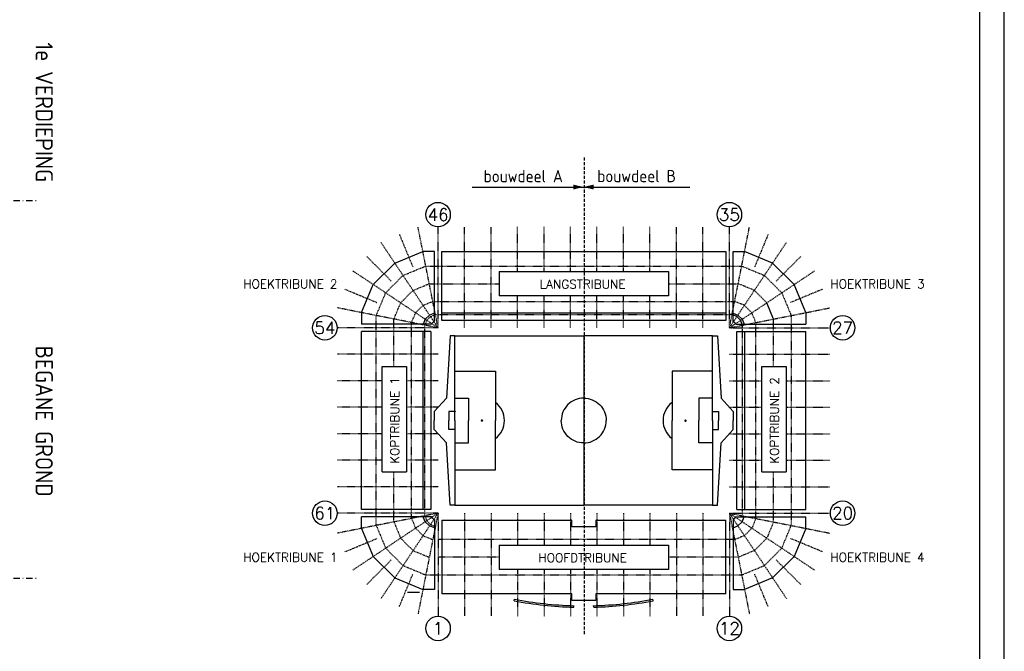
# Model space of a CAD drawing. Extents: x 0 to 594, y 0 to 420.
# Tile 5 of 6: x 393 to 594, y 88 to 217. Entities that reach past the tile are written whole.
import ezdxf
from ezdxf.enums import TextEntityAlignment as Align

# ---------------------------------------------------------------- set-up
doc = ezdxf.new("R2010")
doc.units = 0
doc.header["$LTSCALE"] = 5
doc.header["$MEASUREMENT"] = 0
for name, pattern in [('DASHDOT2', [0.5, 0.25, -0.125, 0, -0.125]), ('DASHED', [3, 1.8, -1.2]), ('HIDDEN2', [0.1875, 0.125, -0.0625])]:
    doc.linetypes.add(name, pattern=pattern)
doc.layers.get('0').update_dxf_attribs({"linetype": 'CONTINUOUS'})
doc.layers.add('19', color=7, linetype='CONTINUOUS')
doc.layers.add('E--L$2A-_KADER', color=7, linetype='CONTINUOUS')
doc.styles.add('ISO', font='isocp.shx')
doc.styles.add('VAR', font='ROMANS')

# ---------------------------------------------------------------- blocks, each defined once
blk = doc.blocks.new('A2')
at = {"layer": 'E--L$2A-_KADER', "color": 2}
blk.add_line((594, 0), (594, 420), dxfattribs=at)
at = {"layer": 'E--L$2A-_KADER', "color": 4}
blk.add_line((589, 5), (589, 415), dxfattribs=at)

msp = doc.modelspace()

# ---------------------------------------------------------------- linework, layer by layer
at = {"linetype": 'HIDDEN2'}
msp.add_line((508.33, 188.79), (508.33, 91.55), dxfattribs=at)
msp.add_line((485.49, 182.76), (529.88, 182.76))
at = {"color": 1, "linetype": 'DASHDOT2'}
for p, q in [((41, 180), (397, 180)), ((41, 103), (397, 103))]:
    msp.add_line(p, q, dxfattribs=at)
at = {"color": 7, "linetype": 'DASHED', "ltscale": 0.005}
for p, q in [((470.67, 173.06), (473.42, 166.43)), ((478.55, 154.05), (474.46, 174.63)), ((478.55, 154.05), (478.55, 174.63)), ((483.95, 154.05), (483.95, 174.63)), ((489.35, 154.05), (489.35, 174.63)), ((494.75, 165.55), (494.75, 174.63)), ((500.15, 165.55), (500.15, 174.63)), ((505.55, 165.55), (505.55, 174.63)), ((510.95, 165.55), (510.95, 174.63)), ((516.35, 165.55), (516.35, 174.63)), ((521.75, 165.55), (521.75, 174.63)), ((527.15, 154.05), (527.15, 174.63)), ((532.55, 154.05), (532.55, 174.63)), ((537.95, 154.05), (537.95, 174.63)), ((537.95, 154.05), (542.04, 174.63)), ((545.83, 173.06), (543.08, 166.43)), ((478.55, 154.05), (466.89, 171.5)), ((537.95, 154.05), (549.61, 171.5)), ((464, 168.6), (469.08, 163.52)), ((471.41, 164.73), (476.04, 166.65)), ((476.04, 166.65), (540.46, 166.65)), ((540.46, 166.65), (545.09, 164.73)), ((552.5, 168.6), (547.42, 163.52)), ((478.55, 154.05), (461.1, 165.71)), ((467.87, 161.19), (471.41, 164.73)), ((537.95, 154.05), (555.4, 165.71)), ((545.09, 164.73), (548.63, 161.19)), ((473.45, 161.68), (476.76, 163.05)), ((476.76, 163.05), (491.03, 163.05)), ((525.53, 163.05), (539.74, 163.05)), ((543.05, 161.68), (539.74, 163.05)), ((459.54, 161.93), (466.17, 159.18)), ((465.95, 156.56), (467.87, 161.19)), ((473.45, 161.68), (470.92, 159.15)), ((543.05, 161.68), (545.58, 159.15)), ((548.63, 161.19), (550.55, 156.56)), ((556.96, 161.93), (550.33, 159.18)), ((469.55, 155.84), (470.92, 159.15)), ((475.49, 158.63), (473.97, 157.11)), ((475.49, 158.63), (477.48, 159.45)), ((477.48, 159.45), (539.02, 159.45)), ((494.75, 154.05), (494.75, 160.55)), ((500.15, 154.05), (500.15, 160.55)), ((505.55, 154.05), (505.55, 160.55)), ((510.95, 154.05), (510.95, 160.55)), ((516.35, 154.05), (516.35, 160.55)), ((521.75, 154.05), (521.75, 160.55)), ((541.01, 158.63), (539.02, 159.45)), ((541.01, 158.63), (542.53, 157.11)), ((478.55, 154.05), (457.97, 158.14)), ((473.15, 155.12), (473.97, 157.11)), ((478.01, 156.75), (538.49, 156.75)), ((537.95, 154.05), (558.53, 158.14)), ((543.35, 155.12), (542.53, 157.11)), ((465.95, 113.74), (465.95, 156.56)), ((469.55, 146.15), (469.55, 155.84)), ((473.15, 115.18), (473.15, 155.12)), ((475.85, 154.59), (476.26, 155.58)), ((475.85, 115.71), (475.85, 154.59)), ((476.26, 155.58), (477.02, 156.34)), ((540.24, 155.58), (539.48, 156.34)), ((540.65, 154.59), (540.24, 155.58)), ((540.65, 115.71), (540.65, 154.59)), ((543.35, 115.18), (543.35, 155.12)), ((546.95, 146.15), (546.95, 155.84)), ((550.55, 156.56), (550.55, 113.74)), ((478.55, 154.05), (457.97, 154.05)), ((537.95, 154.05), (558.53, 154.05)), ((478.55, 148.65), (457.97, 148.65)), ((537.95, 148.65), (558.53, 148.65)), ((467.13, 143.25), (457.97, 143.25)), ((478.55, 143.25), (472.13, 143.25)), ((537.95, 143.25), (544.53, 143.25)), ((549.53, 143.25), (558.53, 143.25)), ((467.13, 137.85), (457.97, 137.85)), ((478.55, 137.85), (472.13, 137.85)), ((537.95, 137.85), (544.53, 137.85)), ((549.53, 137.85), (558.53, 137.85)), ((467.13, 132.45), (457.97, 132.45)), ((478.55, 132.45), (472.13, 132.45)), ((537.95, 132.45), (544.53, 132.45)), ((549.53, 132.45), (558.53, 132.45)), ((467.13, 127.05), (457.97, 127.05)), ((478.55, 127.05), (472.13, 127.05)), ((537.95, 127.05), (544.53, 127.05)), ((549.53, 127.05), (558.53, 127.05)), ((469.55, 114.46), (469.55, 124.65)), ((546.95, 114.46), (546.95, 124.65)), ((478.55, 121.65), (457.97, 121.65)), ((537.95, 121.65), (558.53, 121.65)), ((478.55, 116.25), (457.97, 116.25)), ((478.55, 116.25), (457.97, 112.16)), ((478.55, 116.25), (461.1, 104.59)), ((478.55, 116.25), (466.89, 98.8)), ((469.55, 114.46), (470.92, 111.15)), ((473.15, 115.18), (473.97, 113.19)), ((478.55, 116.25), (474.46, 95.67)), ((475.85, 115.71), (476.26, 114.72)), ((476.26, 114.72), (477.02, 113.96)), ((478.55, 116.25), (478.55, 95.25)), ((483.95, 116.25), (483.95, 95.25)), ((489.35, 116.25), (489.35, 95.25)), ((494.75, 116.25), (494.75, 109.75)), ((500.15, 116.25), (500.15, 109.75)), ((505.55, 116.25), (505.55, 109.75)), ((510.95, 116.25), (510.95, 109.75)), ((516.35, 116.25), (516.35, 109.75)), ((521.75, 116.25), (521.75, 109.75)), ((527.15, 116.25), (527.15, 95.25)), ((532.55, 116.25), (532.55, 95.25)), ((537.95, 116.25), (537.95, 95.25)), ((537.95, 116.25), (542.04, 95.67)), ((537.95, 116.25), (549.61, 98.8)), ((537.95, 116.25), (555.4, 104.59)), ((537.95, 116.25), (558.53, 112.16)), ((537.95, 116.25), (558.53, 116.25)), ((543.35, 115.18), (542.53, 113.19)), ((546.95, 114.46), (545.58, 111.15)), ((465.95, 113.74), (467.87, 109.11)), ((473.97, 113.19), (475.49, 111.67)), ((477.02, 113.96), (478.01, 113.55)), ((542.53, 113.19), (541.01, 111.67)), ((548.63, 109.11), (550.55, 113.74)), ((459.54, 108.37), (466.17, 111.12)), ((470.92, 111.15), (473.45, 108.62)), ((475.49, 111.67), (477.48, 110.85)), ((539.02, 110.85), (478.55, 110.85)), ((541.01, 111.67), (539.02, 110.85)), ((545.58, 111.15), (543.05, 108.62)), ((556.96, 108.37), (550.33, 111.12)), ((467.87, 109.11), (471.41, 105.57)), ((473.45, 108.62), (476.76, 107.25)), ((543.05, 108.62), (539.74, 107.25)), ((545.09, 105.57), (548.63, 109.11)), ((464, 101.7), (469.08, 106.78)), ((491.03, 107.25), (478.55, 107.25)), ((539.74, 107.25), (525.53, 107.25)), ((552.5, 101.7), (547.42, 106.78)), ((471.41, 105.57), (476.04, 103.65)), ((494.75, 104.75), (494.75, 95.25)), ((500.15, 104.75), (500.15, 95.25)), ((505.55, 104.75), (505.55, 95.25)), ((510.95, 104.75), (510.95, 95.25)), ((516.35, 104.75), (516.35, 95.25)), ((521.75, 104.75), (521.75, 95.25)), ((540.46, 103.65), (545.09, 105.57)), ((470.67, 97.24), (473.42, 103.87)), ((476.04, 103.65), (540.46, 103.65)), ((545.83, 97.24), (543.08, 103.87))]:
    msp.add_line(p, q, dxfattribs=at)
at = {"color": 7}
for p, q in [((469.73, 167.26), (475.45, 169.63)), ((477.8, 169.63), (475.45, 169.63)), ((477.8, 155.36), (477.8, 169.63)), ((479.3, 169.63), (537.2, 169.63)), ((479.3, 155.55), (479.3, 169.63)), ((537.2, 169.63), (537.2, 155.55)), ((538.7, 169.63), (541.05, 169.63)), ((538.7, 155.36), (538.7, 169.63)), ((546.77, 167.26), (541.05, 169.63)), ((465.34, 162.87), (469.73, 167.26)), ((551.16, 162.87), (546.77, 167.26)), ((491.03, 165.55), (525.53, 165.55)), ((491.03, 165.55), (491.03, 160.55)), ((525.53, 165.55), (525.53, 160.55)), ((462.97, 157.15), (465.34, 162.87)), ((553.53, 157.15), (551.16, 162.87)), ((525.53, 160.55), (491.03, 160.55)), ((462.97, 157.15), (462.97, 154.8)), ((476.81, 156.66), (475.94, 155.79)), ((477.8, 157.07), (476.81, 156.66)), ((479.3, 157.13), (537.2, 157.13)), ((538.49, 156.75), (537.95, 156.75)), ((538.7, 157.07), (539.69, 156.66)), ((539.69, 156.66), (540.56, 155.79)), ((553.53, 157.15), (553.53, 154.8)), ((477.24, 154.8), (462.97, 154.8)), ((475.94, 155.79), (475.53, 154.8)), ((477.24, 154.8), (477.28, 154.9)), ((477.28, 154.9), (477.7, 155.32)), ((477.7, 155.32), (477.8, 155.36)), ((537.2, 155.55), (479.3, 155.55)), ((538.8, 155.32), (538.7, 155.36)), ((539.22, 154.9), (538.8, 155.32)), ((539.26, 154.8), (539.22, 154.9)), ((539.26, 154.8), (553.53, 154.8)), ((540.56, 155.79), (540.97, 154.8)), ((540.65, 154.05), (540.65, 154.59)), ((462.97, 117), (462.97, 153.3)), ((477.05, 153.3), (462.97, 153.3)), ((475.47, 153.3), (475.47, 117)), ((477.05, 153.3), (477.05, 117)), ((539.45, 117), (539.45, 153.3)), ((539.45, 153.3), (553.53, 153.3)), ((541.03, 153.3), (541.03, 117)), ((553.53, 117), (553.53, 153.3)), ((481, 152.4), (480.25, 139.73)), ((482, 152.4), (481, 152.4)), ((482, 135.15), (482, 152.4)), ((482, 152.4), (508.25, 152.4)), ((534.5, 152.4), (508.25, 152.4)), ((508.25, 152.4), (508.25, 117.9)), ((534.5, 135.15), (534.5, 152.4)), ((534.5, 152.4), (535.5, 152.4)), ((535.5, 152.4), (536.25, 139.73)), ((467.13, 146.15), (472.13, 146.15)), ((467.13, 124.65), (467.13, 146.15)), ((472.13, 146.15), (472.13, 124.65)), ((482, 145.23), (490.25, 145.23)), ((490.25, 145.23), (490.25, 135.15)), ((526.25, 145.23), (526.25, 135.15)), ((534.5, 145.23), (526.25, 145.23)), ((544.53, 124.65), (544.53, 146.15)), ((544.53, 146.15), (549.53, 146.15)), ((549.53, 146.15), (549.53, 124.65)), ((480.25, 139.73), (477.78, 136.98)), ((482, 136.98), (482, 139.73)), ((482, 139.73), (484.75, 139.73)), ((484.75, 139.73), (484.75, 135.15)), ((531.75, 139.73), (531.75, 135.15)), ((534.5, 139.73), (531.75, 139.73)), ((534.5, 136.98), (534.5, 139.73)), ((536.25, 139.73), (538.72, 136.98)), ((477.78, 136.98), (477.78, 135.15)), ((482, 136.98), (480.78, 136.98)), ((480.78, 136.98), (480.78, 135.15)), ((534.5, 136.98), (535.72, 136.98)), ((535.72, 136.98), (535.72, 135.15)), ((538.72, 136.98), (538.72, 135.15)), ((477.78, 133.32), (477.78, 135.15)), ((480.78, 133.32), (480.78, 135.15)), ((482, 135.15), (482, 117.9)), ((484.75, 130.57), (484.75, 135.15)), ((490.25, 125.07), (490.25, 135.15)), ((526.25, 125.07), (526.25, 135.15)), ((531.75, 130.57), (531.75, 135.15)), ((534.5, 135.15), (534.5, 117.9)), ((535.72, 133.32), (535.72, 135.15)), ((538.72, 133.32), (538.72, 135.15)), ((480.25, 130.57), (477.78, 133.32)), ((482, 133.32), (480.78, 133.32)), ((534.5, 133.32), (534.5, 130.57)), ((534.5, 133.32), (535.72, 133.32)), ((536.25, 130.57), (538.72, 133.32)), ((481, 117.9), (480.25, 130.57)), ((482, 130.57), (484.75, 130.57)), ((534.5, 130.57), (531.75, 130.57)), ((535.5, 117.9), (536.25, 130.57)), ((467.13, 124.65), (472.13, 124.65)), ((482, 125.07), (490.25, 125.07)), ((534.5, 125.07), (526.25, 125.07)), ((544.53, 124.65), (549.53, 124.65)), ((477.05, 117), (462.97, 117)), ((482, 117.9), (481, 117.9)), ((482, 117.9), (508.25, 117.9)), ((534.5, 117.9), (508.25, 117.9)), ((534.5, 117.9), (535.5, 117.9)), ((539.45, 117), (553.53, 117)), ((462.97, 113.15), (462.97, 115.5)), ((477.24, 115.5), (462.97, 115.5)), ((475.94, 114.51), (475.53, 115.5)), ((476.81, 113.64), (475.94, 114.51)), ((477.24, 115.5), (477.28, 115.4)), ((477.28, 115.4), (477.7, 114.98)), ((477.7, 114.98), (477.8, 114.94)), ((477.8, 114.94), (477.8, 100.67)), ((479.3, 114.85), (505.8, 114.85)), ((479.3, 114.85), (479.3, 99.8)), ((505.8, 113.45), (505.8, 114.85)), ((510.7, 114.85), (537.2, 114.85)), ((510.7, 114.85), (510.7, 113.45)), ((537.2, 99.8), (537.2, 114.85)), ((538.8, 114.98), (538.7, 114.94)), ((538.7, 114.94), (538.7, 100.67)), ((539.22, 115.4), (538.8, 114.98)), ((539.26, 115.5), (539.22, 115.4)), ((539.26, 115.5), (553.53, 115.5)), ((539.69, 113.64), (540.56, 114.51)), ((540.56, 114.51), (540.97, 115.5)), ((553.53, 113.15), (553.53, 115.5)), ((462.97, 113.15), (465.34, 107.43)), ((477.8, 113.23), (476.81, 113.64)), ((510.7, 113.45), (505.8, 113.45)), ((538.7, 113.23), (539.69, 113.64)), ((553.53, 113.15), (551.16, 107.43)), ((491.03, 109.75), (525.53, 109.75)), ((491.03, 109.75), (491.03, 104.75)), ((525.53, 109.75), (525.53, 104.75)), ((465.34, 107.43), (469.73, 103.04)), ((551.16, 107.43), (546.77, 103.04)), ((525.53, 104.75), (491.03, 104.75)), ((469.73, 103.04), (475.45, 100.67)), ((546.77, 103.04), (541.05, 100.67)), ((477.8, 100.67), (475.45, 100.67)), ((538.7, 100.67), (541.05, 100.67)), ((505.8, 99.8), (479.3, 99.8)), ((494.07, 98.39), (494.14, 98.71)), ((505.8, 98.45), (505.8, 99.8)), ((510.7, 98.45), (505.8, 98.45)), ((537.2, 99.8), (510.7, 99.8)), ((510.7, 99.8), (510.7, 98.45)), ((522.43, 98.39), (522.36, 98.71)), ((506.22, 97.06), (506.23, 97.39)), ((510.28, 97.06), (510.27, 97.39))]:
    msp.add_line(p, q, dxfattribs=at)
at = {"color": 7, "ltscale": 0.005}
for p, q in [((546.95, 155.84), (545.58, 159.15)), ((539.48, 156.34), (538.49, 156.75)), ((540.24, 155.58), (539.48, 156.34)), ((540.65, 154.59), (540.24, 155.58)), ((474.74, 100.05), (472.35, 100.05))]:
    msp.add_line(p, q, dxfattribs=at)
at = {"color": 7, "linetype": 'DASHED', "ltscale": 0.01}
for p, q in [((477.02, 156.34), (478.01, 156.75)), ((539.48, 156.34), (538.49, 156.75))]:
    msp.add_line(p, q, dxfattribs=at)
for points in [[(508.2, 182.76, 0, 1, 0), (506.13, 182.76, 1, 1, 0)], [(508.2, 182.76, 0, 1, 0), (510.27, 182.76, 1, 1, 0)]]:
    msp.add_lwpolyline(points, format="xyseb")
at = {"color": 7}
for centre in [(478.55, 177.13), (537.95, 177.13), (455.47, 154.05), (561.03, 154.05), (455.47, 116.25), (561.03, 116.25), (478.55, 92.75), (537.95, 92.75)]:
    msp.add_circle(centre, 2.5, dxfattribs=at)
for centre, radius, start, end in [((487.5, 135.15), 4.58, 0, 53.0518), ((529, 135.15), 4.58, 126.9482, 180), ((487.5, 135.15), 4.58, 306.9482, 0), ((529, 135.15), 4.58, 180, 233.0518), ((508.25, 171.67), 74.63, 259.0511, 268.4258), ((508.25, 171.67), 74.31, 259.0534, 268.419), ((508.25, 171.67), 74.31, 271.581, 280.9466), ((508.25, 171.67), 74.63, 271.5742, 280.9489)]:
    msp.add_arc(centre, radius, start, end, dxfattribs=at)
for centre, major_axis, start_param, end_param in [((508.25, 135.15), (3.24, -3.24), 2.356194, 3.926991), ((487.5, 135.15), (-0.0884, 0.0884), -2.356194, 0.785398), ((508.25, 135.15), (-3.24, 3.24), 2.356194, 3.926991), ((529, 135.15), (-0.0884, 0.0884), 0.785398, 3.926991)]:
    msp.add_ellipse(centre, major_axis=major_axis, ratio=1, start_param=start_param, end_param=end_param, dxfattribs=at)
at = {"color": 7, "extrusion": (0, 0, -1)}
for centre, major_axis, start_param, end_param in [((508.25, 135.15), (-3.24, -3.24), 2.356194, 3.926991), ((487.5, 135.15), (0.0884, 0.0884), 0.785398, 3.926991), ((508.25, 135.15), (3.24, 3.24), 2.356194, 3.926991), ((529, 135.15), (0.0884, 0.0884), -2.356194, 0.785398)]:
    msp.add_ellipse(centre, major_axis=major_axis, ratio=1, start_param=start_param, end_param=end_param, dxfattribs=at)
at = {"color": 7}
msp.add_ellipse((482, 136.98), major_axis=(-0.0354, -0.0354), ratio=1, dxfattribs=at)

# ---------------------------------------------------------------- block references
at = {"layer": '19', "color": 2}
msp.add_blockref('A2', (0, 0), dxfattribs=at)

# ---------------------------------------------------------------- texts
at = {"color": 4, "style": 'ISO'}
for s, p in [('1e VERDIEPING', (398.25, 198)), ('BEGANE GROND', (398.25, 135))]:
    msp.add_text(s, height=3.5, rotation=270, dxfattribs=at).set_placement(p, align=Align.MIDDLE)
at = {"style": 'ISO'}
msp.add_text('bouwdeel A', height=2.5, dxfattribs=at).set_placement((504, 183.73), align=Align.RIGHT)
msp.add_text('bouwdeel B', height=2.5, dxfattribs=at).set_placement((511, 183.75))
at = {"color": 7, "style": 'VAR'}
for s, p in [('46', (478.55, 177.13)), ('54', (455.47, 154.05)), ('61', (455.47, 116.25)), ('12', (537.95, 92.75)), ('1', (478.55, 92.75))]:
    msp.add_text(s, height=2.5, dxfattribs=at).set_placement(p, align=Align.MIDDLE)
for s, p in [('35', (537.95, 177.13)), ('27', (561.03, 154.05)), ('20', (561.03, 116.25))]:
    msp.add_text(s, height=2.5, rotation=360, dxfattribs=at).set_placement(p, align=Align.MIDDLE)
for s, p in [('HOEKTRIBUNE 2', (458.03, 162.1)), ('HOEKTRIBUNE 1', (458.03, 106.35))]:
    msp.add_text(s, height=1.8, rotation=360, dxfattribs=at).set_placement(p, align=Align.RIGHT)
for s, rotation, p in [('LANGSTRIBUNE', 360, (508.03, 162.05)), ('KOPTRIBUNE 1', 90, (470.63, 135.15)), ('KOPTRIBUNE 2', 90, (548.03, 135.15)), ('HOOFDTRIBUNE', 360, (508.03, 106.25))]:
    msp.add_text(s, height=1.8, rotation=rotation, dxfattribs=at).set_placement(p, align=Align.CENTER)
for s, p in [('HOEKTRIBUNE 3', (558.53, 162.1)), ('HOEKTRIBUNE 4', (558.53, 106.35))]:
    msp.add_text(s, height=1.8, rotation=360, dxfattribs=at).set_placement(p)

doc.saveas('drawing.dxf')
